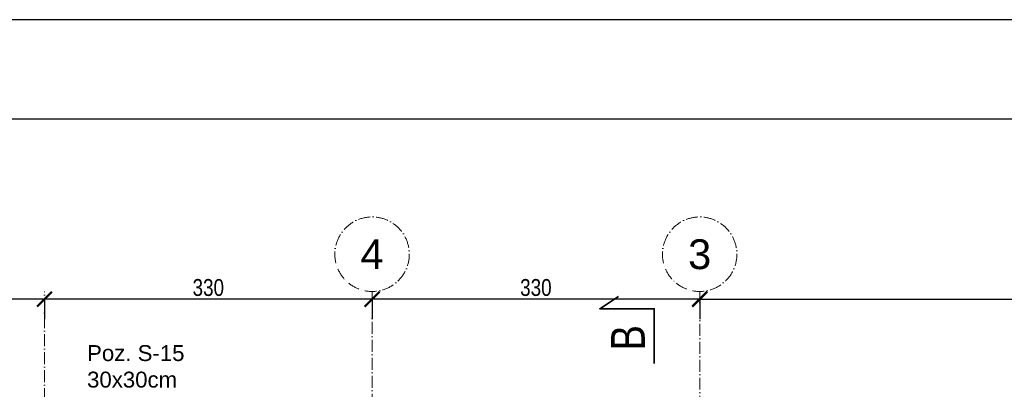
# Model space of a CAD drawing. Header units: inches. Extents: x 201967 to 338763, y -32705 to 30884.
# Tile 133 of 236: x 319279 to 320271, y 6662 to 7034. Entities that reach past the tile are written whole.
import ezdxf
from ezdxf.enums import TextEntityAlignment as Align

# ---------------------------------------------------------------- set-up
doc = ezdxf.new("R2010")
doc.units = ezdxf.units.IN
doc.header["$MEASUREMENT"] = 0
doc.linetypes.add('ACAD_ISO10W100', pattern=[18, 12, -3, 0, -3])
for name, color, linetype, lineweight in [('01h3 KONSTRUKCJA pozycje słupy', 252, 'Continuous', 13), ('11 OSIE ściany', 2, 'ACAD_ISO10W100', 5), ('90 WYMIAR', 155, 'Continuous', 9), ('91 PRZEKROJE', 7, 'Continuous', 35)]:
    doc.layers.add(name, color=color, linetype=linetype, lineweight=lineweight)
doc.styles.add('100 arial', font='arial.ttf', dxfattribs={"width": 0.8, "height": 17})
doc.styles.add('arialcce', font='arial.ttf')
doc.styles.add('OPIS', font='arial.ttf')
doc.dimstyles.new('100', dxfattribs={"dimscale": 10, "dimtxt": 17, "dimasz": 1.5, "dimexe": 2, "dimexo": 2, "dimgap": 0.3, "dimtad": 1, "dimdec": 1, "dimrnd": 0.5, "dimdsep": 46, "dimtxsty": '100 arial', "dimblk": 'ARCHTICK', "dimcen": 10, "dimclrd": 256, "dimclre": 256, "dimclrt": 256, "dimadec": 0, "dimazin": 0, "dimtfac": 1, "dimtdec": 1, "dimtix": 1, "dimtmove": 1, "dimatfit": 3, "dimfxl": 2, "dimfxlon": 1, "dimtolj": 1, "dimarcsym": 0})

# ---------------------------------------------------------------- blocks, each defined once
blk = doc.blocks.new('1 osie 1 część BPPZ')
at = {"layer": '11 OSIE ściany'}
for p, q in [((-1667.4, 163.5), (-1667.4, 870)), ((-1337.4, -530), (-1337.4, 870)), ((-1007.4, -170), (-1007.4, 870))]:
    blk.add_line(p, q, dxfattribs=at)
for centre in [(-1337.4, 907.5), (-1007.4, 907.5)]:
    blk.add_circle(centre, 37.5, dxfattribs=at)
at = {"layer": '11 OSIE ściany', "style": 'arialcce'}
for s, p in [('4', (-1337.4, 907.5)), ('3', (-1007.4, 907.5))]:
    blk.add_text(s, height=30, dxfattribs=at).set_placement(p, align=Align.MIDDLE_CENTER)
blk = doc.blocks.new('1 przekroje jagielońska')
at = {"layer": '91 PRZEKROJE'}
blk.add_lwpolyline([(-2172.08, 797.65), (-2172.08, 852.65), (-2227.08, 852.65), (-2208.24, 864.95)], dxfattribs=at)
at = {"layer": '91 PRZEKROJE', "color": 2, "insert": (-2215.64, 810.8), "char_height": 34, "attachment_point": 1, "rotation": 90, "style": '100 arial'}
blk.add_mtext_dynamic_manual_height_columns('B', width=64.0782, gutter_width=85, heights=[0], dxfattribs=at)
blk = doc.blocks.new('_ARCHTICK')
at = {"color": 0, "linetype": 'ByBlock', "const_width": 0.15}
blk.add_lwpolyline([(-0.5, -0.5), (0.5, 0.5)], dxfattribs=at)
blk = doc.blocks.new('*D1687')
at = {"layer": '90 WYMIAR', "lineweight": -2, "transparency": 16777216}
for p, q in [((319634.12, 6753.06), (319634.12, 6733.06)), ((319964.12, 6753.06), (319634.12, 6753.06)), ((319964.12, 6753.06), (319964.12, 6733.06))]:
    blk.add_line(p, q, dxfattribs=at)
at = {"layer": 'Defpoints', "color": 0, "transparency": 16777216}
for p in [(319634.12, 6760.87), (319964.12, 6760.87), (319634.12, 6753.06)]:
    blk.add_point(p, dxfattribs=at)
at = {"layer": '90 WYMIAR', "lineweight": -2, "transparency": 16777216, "xscale": 15, "yscale": 15, "zscale": 15, "rotation": 180}
blk.add_blockref('_ARCHTICK', (319634.12, 6753.06), dxfattribs=at)
at = {"layer": '90 WYMIAR', "lineweight": -2, "transparency": 16777216, "xscale": 15, "yscale": 15, "zscale": 15}
blk.add_blockref('_ARCHTICK', (319964.12, 6753.06), dxfattribs=at)
at = {"layer": '90 WYMIAR', "transparency": 16777216, "insert": (319799.12, 6764.75), "char_height": 17, "attachment_point": 5, "style": '100 arial'}
blk.add_mtext('\\A1;330', dxfattribs=at)
blk = doc.blocks.new('*D1688')
at = {"layer": '90 WYMIAR', "lineweight": -2, "transparency": 16777216}
for p, q in [((319304.12, 6753.06), (319304.12, 6733.06)), ((319634.12, 6753.06), (319304.12, 6753.06)), ((319634.12, 6753.06), (319634.12, 6733.06))]:
    blk.add_line(p, q, dxfattribs=at)
at = {"layer": 'Defpoints', "color": 0, "transparency": 16777216}
for p in [(319304.12, 6760.87), (319634.12, 6760.87), (319304.12, 6753.06)]:
    blk.add_point(p, dxfattribs=at)
at = {"layer": '90 WYMIAR', "lineweight": -2, "transparency": 16777216, "xscale": 15, "yscale": 15, "zscale": 15, "rotation": 180}
blk.add_blockref('_ARCHTICK', (319304.12, 6753.06), dxfattribs=at)
at = {"layer": '90 WYMIAR', "lineweight": -2, "transparency": 16777216, "xscale": 15, "yscale": 15, "zscale": 15}
blk.add_blockref('_ARCHTICK', (319634.12, 6753.06), dxfattribs=at)
at = {"layer": '90 WYMIAR', "transparency": 16777216, "insert": (319469.12, 6764.75), "char_height": 17, "attachment_point": 5, "style": '100 arial'}
blk.add_mtext('\\A1;330', dxfattribs=at)
blk = doc.blocks.new('*D1689')
at = {"layer": '90 WYMIAR', "lineweight": -2, "transparency": 16777216}
for p, q in [((319054.12, 6753.06), (319054.12, 6733.06)), ((319304.12, 6753.06), (319054.12, 6753.06)), ((319304.12, 6753.06), (319304.12, 6733.06))]:
    blk.add_line(p, q, dxfattribs=at)
at = {"layer": 'Defpoints', "color": 0, "transparency": 16777216}
for p in [(319054.12, 6760.87), (319304.12, 6760.87), (319054.12, 6753.06)]:
    blk.add_point(p, dxfattribs=at)
at = {"layer": '90 WYMIAR', "lineweight": -2, "transparency": 16777216, "xscale": 15, "yscale": 15, "zscale": 15, "rotation": 180}
blk.add_blockref('_ARCHTICK', (319054.12, 6753.06), dxfattribs=at)
at = {"layer": '90 WYMIAR', "lineweight": -2, "transparency": 16777216, "xscale": 15, "yscale": 15, "zscale": 15}
blk.add_blockref('_ARCHTICK', (319304.12, 6753.06), dxfattribs=at)
at = {"layer": '90 WYMIAR', "transparency": 16777216, "insert": (319179.12, 6764.74), "char_height": 17, "attachment_point": 5, "style": '100 arial'}
blk.add_mtext('\\A1;250', dxfattribs=at)
blk = doc.blocks.new('*D1691')
at = {"layer": '90 WYMIAR', "lineweight": -2, "transparency": 16777216}
for p, q in [((320971.52, 6733.06), (320971.52, 6773.06)), ((319964.12, 6753.06), (319964.12, 6733.06)), ((319964.12, 6753.06), (320971.52, 6753.06))]:
    blk.add_line(p, q, dxfattribs=at)
at = {"layer": 'Defpoints', "color": 0, "transparency": 16777216}
for p in [(319964.12, 6760.87), (320971.52, 6753.06), (320971.52, 5990.87)]:
    blk.add_point(p, dxfattribs=at)
at = {"layer": '90 WYMIAR', "lineweight": -2, "transparency": 16777216, "xscale": 15, "yscale": 15, "zscale": 15, "rotation": 180}
blk.add_blockref('_ARCHTICK', (319964.12, 6753.06), dxfattribs=at)
at = {"layer": '90 WYMIAR', "lineweight": -2, "transparency": 16777216, "xscale": 15, "yscale": 15, "zscale": 15}
blk.add_blockref('_ARCHTICK', (320971.52, 6753.06), dxfattribs=at)
at = {"layer": '90 WYMIAR', "transparency": 16777216, "insert": (320467.82, 6764.74), "char_height": 17, "attachment_point": 5, "style": '100 arial'}
blk.add_mtext('\\A1;1007.5', dxfattribs=at)

msp = doc.modelspace()

# ---------------------------------------------------------------- linework, layer by layer
at = {"layer": 'Defpoints'}
for points in [[(316578.43, 2834.31), (324078.43, 2834.31), (324078.43, 7034.31), (316578.43, 7034.31)], [(316678.43, 2934.31), (323978.43, 2934.31), (323978.43, 6934.31), (316678.43, 6934.31)]]:
    msp.add_lwpolyline(points, close=True, dxfattribs=at)

# ---------------------------------------------------------------- block references
at = {"layer": '11 OSIE ściany'}
msp.add_blockref('1 osie 1 część BPPZ', (320971.52, 5890.87), dxfattribs=at)
at = {"layer": '91 PRZEKROJE'}
msp.add_blockref('1 przekroje jagielońska', (322090.52, 5890.87), dxfattribs=at)

# ---------------------------------------------------------------- texts
at = {"layer": '01h3 KONSTRUKCJA pozycje słupy', "insert": (319347, 6685.42), "char_height": 16, "attachment_point": 4, "style": 'OPIS'}
msp.add_mtext('Poz. S-15\\P30x30cm', dxfattribs=at)

# ---------------------------------------------------------------- dimensions: what is measured, and where the dimension line sits
at = {"layer": '90 WYMIAR'}
for base, p1, p2, picture, middle in [((319054.12, 6753.06), (319304.12, 6760.87), (319054.12, 6760.87), '*D1689', (319179.12, 6764.74)), ((319304.12, 6753.06), (319634.12, 6760.87), (319304.12, 6760.87), '*D1688', (319469.12, 6764.75)), ((319634.12, 6753.06), (319964.12, 6760.87), (319634.12, 6760.87), '*D1687', (319799.12, 6764.75)), ((320971.52, 6753.06), (319964.12, 6760.87), (320971.52, 5990.87), '*D1691', (320467.82, 6764.74))]:
    dim = msp.add_linear_dim(base=base, p1=p1, p2=p2, dimstyle='100', dxfattribs=at)
    dim.commit()
    dim.dimension.update_dxf_attribs({"geometry": picture, "text_midpoint": middle})

doc.saveas('drawing.dxf')
